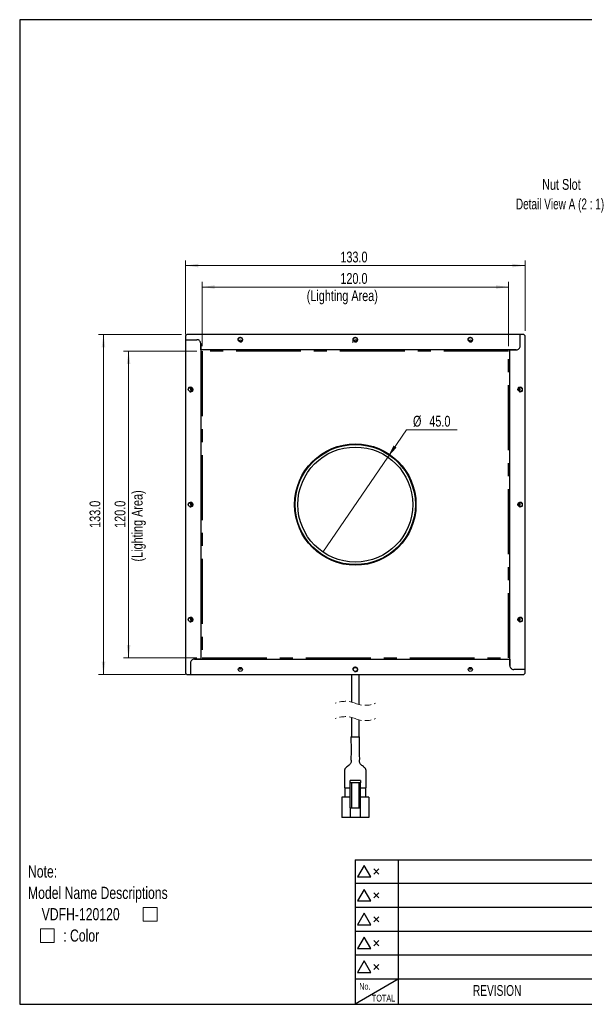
# Model space of a CAD drawing. Header units: millimetres. Extents: x 6 to 294, y 6 to 202.
# Tile 1 of 5: x 6 to 116, y 6 to 199. Entities that reach past the tile are written whole.
import ezdxf

# ---------------------------------------------------------------- set-up
doc = ezdxf.new("R2010")
doc.units = ezdxf.units.MM
doc.linetypes.add('CENTERX2', pattern=[20.32, 12.7, -2.54, 2.54, -2.54])
doc.linetypes.add('HIDDEN', pattern=[1.905, 1.27, -0.635])
doc.styles.add('SLDTEXTSTYLE0', font='TXT', dxfattribs={"width": 0.75})
doc.styles.add('SLDTEXTSTYLE2', font='TXT', dxfattribs={"width": 0.7})
doc.styles.add('SLDTEXTSTYLE7', font='TXT', dxfattribs={"width": 0.690476})
doc.dimstyles.new('SLDDIMSTYLE0', dxfattribs={"dimtxt": 2.116667, "dimasz": 2.5, "dimexe": 0, "dimexo": 0.0625, "dimgap": 0.529167, "dimtad": 1, "dimdec": 1, "dimlfac": 2, "dimrnd": 1e-09, "dimzin": 4, "dimdsep": 46, "dimtxsty": 'SLDTEXTSTYLE0', "dimsah": 1, "dimcen": 0.09, "dimadec": 0, "dimazin": 1, "dimtfac": 1, "dimtdec": 1, "dimtofl": 0, "dimtmove": 0, "dimatfit": 3, "dimfxl": 1, "dimfrac": 2, "dimtolj": 1, "dimtzin": 12, "dimarcsym": 0})
doc.dimstyles.new('SLDDIMSTYLE1', dxfattribs={"dimtxt": 2.116667, "dimasz": 2.5, "dimexe": 0, "dimexo": 0.0625, "dimgap": 0.529167, "dimtad": 0, "dimtih": 1, "dimtoh": 1, "dimdec": 1, "dimlfac": 2, "dimrnd": 1e-09, "dimzin": 4, "dimdsep": 46, "dimtxsty": 'SLDTEXTSTYLE0', "dimblk1": 'NONE', "dimsah": 1, "dimcen": 0, "dimadec": 0, "dimazin": 1, "dimtfac": 1, "dimtdec": 1, "dimtmove": 0, "dimatfit": 3, "dimldrblk": 'NONE', "dimfxl": 1, "dimfrac": 2, "dimtolj": 1, "dimtzin": 12, "dimarcsym": 0})

# ---------------------------------------------------------------- blocks, each defined once
blk = doc.blocks.new('SW_SYMBOL_AWLD_SQR')
at = {"color": 0, "linetype": 'Continuous', "lineweight": 0}
for p, q in [((1600, 1600), (0, 1600)), ((0, 1600), (0, 0)), ((1600, 0), (1600, 1600)), ((0, 0), (1600, 0))]:
    blk.add_line(p, q, dxfattribs=at)
blk = doc.blocks.new('SW_NOTE_1')
at = {"color": 0, "linetype": 'Continuous', "lineweight": 0, "xscale": 0.0016898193, "yscale": 0.0016898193, "zscale": 0.0016898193}
for p in [(22.55, -7.85), (2.44, -12.03)]:
    blk.add_blockref('SW_SYMBOL_AWLD_SQR', p, dxfattribs=at)
at = {"color": 0, "linetype": 'Continuous', "lineweight": 0, "attachment_point": 1, "style": 'SLDTEXTSTYLE0'}
for s, insert, char_height in [('Note:', (0, 3.07), 2.381), ('Model Name Descriptions', (0, -1.11), 2.3813), ('VDFH-120120', (2.68, -5.28), 2.3813), (': Color', (6.9, -9.46), 2.381)]:
    blk.add_mtext(s, dxfattribs=dict(at, insert=insert, char_height=char_height))
blk = doc.blocks.new('_D')
at = {"color": 7, "linetype": 'Continuous', "lineweight": 18}
for p, q in [((41.58, 135.2), (41.58, 147.75)), ((101.58, 146.75), (41.58, 146.75)), ((101.58, 135.2), (101.58, 147.75))]:
    blk.add_line(p, q, dxfattribs=at)
for points in [[(41.58, 146.75), (44.08, 146.4), (44.08, 147.1)], [(101.58, 146.75), (99.08, 147.1), (99.08, 146.4)]]:
    blk.add_solid(points, dxfattribs=at)
at = {"color": 7, "linetype": 'Continuous', "lineweight": 18, "attachment_point": 1, "style": 'SLDTEXTSTYLE0'}
for s, insert, char_height in [('120.0', (68.65, 149.48), 2.117), ('(Lighting Area)', (62.07, 146.12), 2.1167)]:
    blk.add_mtext(s, dxfattribs=dict(at, insert=insert, char_height=char_height))
blk = doc.blocks.new('_D_1')
at = {"color": 7, "linetype": 'Continuous', "lineweight": 18}
for p, q in [((40.58, 134.2), (26.21, 134.2)), ((27.21, 134.2), (27.21, 74.2)), ((40.58, 74.2), (26.21, 74.2))]:
    blk.add_line(p, q, dxfattribs=at)
for points in [[(27.21, 134.2), (26.86, 131.7), (27.56, 131.7)], [(27.21, 74.2), (27.56, 76.7), (26.86, 76.7)]]:
    blk.add_solid(points, dxfattribs=at)
at = {"color": 7, "linetype": 'Continuous', "lineweight": 18, "attachment_point": 1, "rotation": 90, "style": 'SLDTEXTSTYLE0'}
for s, insert, char_height in [('(Lighting Area)', (27.84, 93.06), 2.1167), ('120.0', (24.48, 99.64), 2.117)]:
    blk.add_mtext(s, dxfattribs=dict(at, insert=insert, char_height=char_height))
blk = doc.blocks.new('_D_2')
at = {"color": 7, "linetype": 'Continuous', "lineweight": 18}
for p, q in [((38.33, 137.45), (38.33, 151.95)), ((38.33, 150.95), (104.83, 150.95)), ((104.83, 138.2), (104.83, 151.95))]:
    blk.add_line(p, q, dxfattribs=at)
for points in [[(38.33, 150.95), (40.83, 150.6), (40.83, 151.3)], [(104.83, 150.95), (102.33, 151.3), (102.33, 150.6)]]:
    blk.add_solid(points, dxfattribs=at)
at = {"color": 7, "linetype": 'Continuous', "lineweight": 18, "insert": (68.65, 153.68), "char_height": 2.117, "attachment_point": 1, "style": 'SLDTEXTSTYLE0'}
blk.add_mtext('133.0', dxfattribs=at)
blk = doc.blocks.new('_D_3')
at = {"color": 7, "linetype": 'Continuous', "lineweight": 18}
for p, q in [((37.58, 137.45), (21.3, 137.45)), ((22.3, 137.45), (22.3, 70.95)), ((38.33, 70.95), (21.3, 70.95))]:
    blk.add_line(p, q, dxfattribs=at)
for points in [[(22.3, 137.45), (21.95, 134.95), (22.65, 134.95)], [(22.3, 70.95), (22.65, 73.45), (21.95, 73.45)]]:
    blk.add_solid(points, dxfattribs=at)
at = {"color": 7, "linetype": 'Continuous', "lineweight": 18, "insert": (19.57, 99.64), "char_height": 2.117, "attachment_point": 1, "rotation": 90, "style": 'SLDTEXTSTYLE0'}
blk.add_mtext('133.0', dxfattribs=at)
blk = doc.blocks.new('_D_4')
at = {"color": 7, "linetype": 'Continuous', "lineweight": 18}
for p, q in [((77.94, 113.48), (81.61, 118.83)), ((81.61, 118.83), (91.53, 118.83)), ((65.22, 94.92), (77.94, 113.48))]:
    blk.add_line(p, q, dxfattribs=at)
blk.add_solid([(77.94, 113.48), (79.64, 115.34), (79.06, 115.74)], dxfattribs=at)
at = {"color": 7, "linetype": 'Continuous', "lineweight": 18, "char_height": 2.117, "attachment_point": 1, "style": 'SLDTEXTSTYLE0'}
for s, insert in [('%%c', (82.86, 121.56)), ('45.0', (86.06, 121.56))]:
    blk.add_mtext(s, dxfattribs=dict(at, insert=insert))
blk = doc.blocks.new('_NONE')
blk = doc.blocks.new('SW_NOTE_4')
at = {"color": 0, "linetype": 'Continuous', "lineweight": 0, "attachment_point": 2}
for s, insert, char_height, style in [('Nut Slot', (5.13, 2.73), 2.117, 'SLDTEXTSTYLE0'), ('Detail View A (2 : 1)', (4.86, -1.09), 2.1167, 'SLDTEXTSTYLE7')]:
    blk.add_mtext(s, dxfattribs=dict(at, insert=insert, char_height=char_height, style=style))

msp = doc.modelspace()

# ---------------------------------------------------------------- linework, layer by layer
at = {"color": 7, "linetype": 'Continuous', "lineweight": 25}
for p, q in [((5.901, 199.039), (5.901, 6.453)), ((291.144, 199.039), (5.901, 199.039)), ((38.578, 137.45), (38.328, 137.2)), ((38.328, 137.2), (38.328, 136.45)), ((103.828, 137.45), (38.578, 137.45)), ((103.828, 135.2), (103.828, 137.45)), ((104.578, 137.45), (103.828, 137.45)), ((104.828, 137.2), (104.578, 137.45)), ((104.828, 71.95), (104.828, 137.2)), ((38.328, 136.45), (40.578, 136.45)), ((38.328, 136.45), (38.328, 71.2)), ((41.328, 135.7), (41.328, 73.95)), ((41.328, 134.45), (41.328, 135.7)), ((103.078, 134.45), (41.328, 134.45)), ((101.828, 72.7), (101.828, 134.45)), ((101.828, 134.45), (103.078, 134.45)), ((39.328, 73.2), (39.328, 70.95)), ((41.328, 73.95), (40.078, 73.95)), ((40.078, 73.95), (101.828, 73.95)), ((101.828, 73.95), (101.828, 72.7)), ((104.828, 71.95), (102.578, 71.95)), ((104.828, 71.2), (104.828, 71.95)), ((38.328, 71.2), (38.578, 70.95)), ((38.578, 70.95), (39.328, 70.95)), ((39.328, 70.95), (104.578, 70.95)), ((70.828, 70.95), (70.828, 65.571)), ((72.328, 65.078), (72.328, 70.95)), ((104.578, 70.95), (104.828, 71.2)), ((70.828, 62.571), (70.828, 58.776)), ((72.328, 58.776), (72.328, 62.078)), ((70.728, 58.776), (72.428, 58.776)), ((72.578, 50.201), (70.578, 50.201)), ((70.578, 49.801), (70.578, 50.201)), ((72.578, 50.201), (72.578, 49.801)), ((69.478, 48.776), (69.728, 48.776)), ((69.578, 47.001), (69.578, 48.776)), ((69.728, 48.776), (70.578, 48.776)), ((72.578, 49.801), (70.578, 49.801)), ((70.578, 44.851), (70.578, 49.801)), ((70.828, 49.801), (70.828, 44.851)), ((72.328, 44.851), (72.328, 49.801)), ((72.578, 44.851), (72.578, 49.801)), ((72.578, 48.776), (73.428, 48.776)), ((73.428, 48.776), (73.678, 48.776)), ((73.578, 48.776), (73.578, 47.001)), ((70.578, 47.001), (68.953, 47.001)), ((68.953, 47.001), (68.953, 43.001)), ((74.203, 47.001), (72.578, 47.001)), ((74.203, 47.001), (74.203, 43.001)), ((70.578, 44.851), (70.828, 44.851)), ((70.578, 44.851), (70.578, 43.001)), ((70.828, 44.851), (72.328, 44.851)), ((72.328, 44.851), (72.578, 44.851)), ((72.578, 43.001), (72.578, 44.851)), ((70.578, 43.001), (68.953, 43.001)), ((72.578, 43.001), (70.578, 43.001)), ((74.203, 43.001), (72.578, 43.001)), ((71.558, 34.72), (71.558, 6.453)), ((71.558, 34.72), (139.144, 34.72)), ((79.944, 34.72), (79.944, 6.453)), ((73.31, 33.604), (72.016, 31.364)), ((74.603, 31.364), (73.31, 33.604)), ((75.185, 31.93), (76.185, 32.93)), ((75.185, 32.93), (76.185, 31.93)), ((72.016, 31.364), (74.603, 31.364)), ((79.944, 30.053), (71.558, 30.053)), ((73.31, 28.934), (72.016, 26.694)), ((74.603, 26.694), (73.31, 28.934)), ((91.144, 30.053), (79.944, 30.053)), ((102.344, 30.053), (91.144, 30.053)), ((139.144, 30.053), (102.344, 30.053)), ((75.185, 27.26), (76.185, 28.26)), ((75.185, 28.26), (76.185, 27.26)), ((79.944, 25.386), (71.558, 25.386)), ((72.016, 26.694), (74.603, 26.694)), ((91.144, 25.386), (79.944, 25.386)), ((102.344, 25.386), (91.144, 25.386)), ((139.144, 25.386), (102.344, 25.386)), ((73.31, 24.264), (72.016, 22.024)), ((74.603, 22.024), (73.31, 24.264)), ((75.185, 22.59), (76.185, 23.59)), ((75.185, 23.59), (76.185, 22.59)), ((72.016, 22.024), (74.603, 22.024)), ((79.944, 20.72), (71.558, 20.72)), ((73.31, 19.594), (72.016, 17.354)), ((74.603, 17.354), (73.31, 19.594)), ((91.144, 20.72), (79.944, 20.72)), ((102.344, 20.72), (91.144, 20.72)), ((139.144, 20.72), (102.344, 20.72)), ((72.016, 17.354), (74.603, 17.354)), ((75.185, 17.92), (76.185, 18.92)), ((75.185, 18.92), (76.185, 17.92)), ((79.944, 16.053), (71.558, 16.053)), ((91.144, 16.053), (79.944, 16.053)), ((102.344, 16.053), (91.144, 16.053)), ((139.144, 16.053), (102.344, 16.053)), ((73.31, 14.924), (72.016, 12.684)), ((74.603, 12.684), (73.31, 14.924)), ((75.185, 13.25), (76.185, 14.25)), ((75.185, 14.25), (76.185, 13.25)), ((72.016, 12.684), (74.603, 12.684)), ((79.944, 11.386), (71.558, 11.386)), ((79.944, 11.386), (71.558, 6.453)), ((91.144, 11.386), (79.944, 11.386)), ((102.344, 11.386), (91.144, 11.386)), ((139.144, 11.386), (102.344, 11.386)), ((5.901, 6.453), (291.144, 6.453))]:
    msp.add_line(p, q, dxfattribs=at)
at = {"color": 7, "linetype": 'Continuous', "lineweight": 0}
for p, q in [((71.945, 136.29), (71.932, 136.304)), ((39.488, 127.067), (39.475, 127.054)), ((103.668, 126.334), (103.682, 126.347)), ((39.488, 104.567), (39.475, 104.554)), ((103.668, 103.834), (103.682, 103.847)), ((39.488, 82.067), (39.475, 82.054)), ((103.668, 81.334), (103.682, 81.347))]:
    msp.add_line(p, q, dxfattribs=at)
at = {"color": 7, "linetype": 'CENTERX2'}
for p, q in [((41.578, 134.2), (41.578, 74.2)), ((101.578, 134.2), (41.578, 134.2)), ((101.578, 74.2), (101.578, 134.2)), ((41.578, 74.2), (101.578, 74.2))]:
    msp.add_line(p, q, dxfattribs=at)
at = {"color": 7, "linetype": 'Continuous', "lineweight": 25}
for centre, radius in [((49.078, 136.45), 0.4), ((71.578, 136.45), 0.4), ((94.078, 136.45), 0.4), ((39.328, 126.7), 0.4), ((103.828, 126.7), 0.4), ((71.578, 104.2), 11.875), ((71.578, 104.2), 11.75), ((71.578, 104.2), 11.25), ((39.328, 104.2), 0.4), ((103.828, 104.2), 0.4), ((39.328, 81.7), 0.4), ((103.828, 81.7), 0.4), ((49.078, 71.95), 0.4), ((71.578, 71.95), 0.4), ((94.078, 71.95), 0.4)]:
    msp.add_circle(centre, radius, dxfattribs=at)
at = {"color": 7, "linetype": 'Continuous', "lineweight": 0}
for centre, start, end in [((49.078, 136.45), 254.99954, 194.99989), ((71.578, 136.45), 254.99276, 194.99829), ((94.078, 136.45), 254.99783, 194.99949), ((71.578, 135.95), 45.00098, 195.00173), ((39.328, 126.7), 254.99849, 194.99974), ((103.828, 126.7), 254.99897, 194.99986), ((39.828, 126.7), 135.0059, 194.99817), ((103.328, 126.7), 314.99712, 47.15618), ((39.328, 104.2), 254.99853, 194.9997), ((39.828, 104.2), 135.00574, 194.99833), ((103.828, 104.2), 254.99902, 194.99982), ((103.328, 104.2), 314.99693, 47.15638), ((39.328, 81.7), 254.99853, 194.99966), ((39.828, 81.7), 135.00579, 194.99834), ((103.828, 81.7), 254.99902, 194.99977), ((103.328, 81.7), 314.99693, 47.15638), ((71.578, 71.95), 254.99273, 194.99832)]:
    msp.add_arc(centre, 0.5, start, end, dxfattribs=at)
at = {"color": 7, "linetype": 'Continuous', "lineweight": 25}
for centre, radius, start, end in [((40.578, 135.7), 0.75, 359.99998, 90.00016), ((49.078, 135.95), 0.4, 89.9994, 141.3183), ((49.078, 135.95), 0.4, 38.68106, 90.00151), ((71.578, 135.95), 0.4, 89.99928, 141.31818), ((71.578, 135.95), 0.4, 38.68273, 89.99982), ((94.078, 135.95), 0.4, 89.99913, 141.3183), ((94.078, 135.95), 0.4, 38.68106, 90.00124), ((103.078, 135.2), 0.75, 269.99998, 0.0003), ((39.828, 126.7), 0.4, 128.67912, 180.00291), ((39.828, 126.7), 0.4, 179.99868, 231.31875), ((103.328, 126.7), 0.4, 359.99921, 51.31875), ((103.328, 126.7), 0.4, 308.67912, 0.00345), ((39.828, 104.2), 0.4, 128.68106, 180.00124), ((39.828, 104.2), 0.4, 179.99913, 231.3183), ((103.328, 104.2), 0.4, 359.9994, 51.3183), ((103.328, 104.2), 0.4, 308.68106, 0.00151), ((39.828, 81.7), 0.4, 128.68106, 180.0015), ((39.828, 81.7), 0.4, 179.99941, 231.31828), ((103.328, 81.7), 0.4, 359.99913, 51.3183), ((103.328, 81.7), 0.4, 308.68106, 0.00125), ((40.078, 73.2), 0.75, 89.99998, 180.00016), ((49.078, 72.45), 0.4, 218.68106, 270.00124), ((49.078, 72.45), 0.4, 269.99913, 321.3183), ((94.078, 72.45), 0.4, 218.68106, 270.00151), ((94.078, 72.45), 0.4, 269.9994, 321.3183), ((102.578, 72.7), 0.75, 179.99998, 270.00016)]:
    msp.add_arc(centre, radius, start, end, dxfattribs=at)
at = {"color": 7, "linetype": 'HIDDEN', "lineweight": 18}
for centre, start, end in [((69.616, 60.615), 67.38014, 112.61986), ((73.541, 70.035), 247.38014, 292.61986), ((69.616, 57.615), 67.38014, 112.61986), ((73.541, 67.035), 247.38014, 292.61986)]:
    msp.add_arc(centre, 5.103, start, end, dxfattribs=at)
at = {"color": 7, "linetype": 'Continuous', "lineweight": 25}
for points, knots in [([(70.728, 58.776), (70.73, 58.273), (70.734, 57.374), (70.743, 56.19), (70.738, 55.351), (70.729, 54.768), (70.717, 54.357), (70.752, 53.997), (70.73, 53.697), (70.577, 53.433), (70.339, 53.213), (70.014, 52.981), (69.747, 52.763), (69.59, 52.556), (69.523, 52.424), (69.488, 52.32), (69.472, 52.248), (69.465, 52.206), (69.461, 52.18), (69.458, 52.159), (69.456, 52.134), (69.453, 52.104), (69.451, 52.07), (69.449, 52.016), (69.449, 51.902), (69.459, 51.749), (69.475, 51.583), (69.483, 51.443), (69.48, 51.355), (69.479, 51.309)], [0, 0, 0, 0, 0.1895276, 0.3383518, 0.4459406, 0.5056771, 0.557981, 0.6003341, 0.6423171, 0.668032, 0.7133161, 0.7629653, 0.8189092, 0.8418577, 0.8604345, 0.8742662, 0.8830812, 0.8882034, 0.8903426, 0.8930048, 0.8961962, 0.8999228, 0.904186, 0.9089826, 0.9201224, 0.9473733, 0.9666148, 0.9828414, 1, 1, 1, 1]), ([(73.678, 48.776), (73.678, 49.037), (73.678, 49.49), (73.679, 50.068), (73.678, 50.422), (73.678, 50.604), (73.678, 50.688), (73.678, 50.767), (73.678, 50.919), (73.678, 51.072), (73.679, 51.204), (73.678, 51.252), (73.678, 51.289), (73.677, 51.328), (73.676, 51.385), (73.675, 51.438), (73.676, 51.501), (73.68, 51.557), (73.686, 51.617), (73.691, 51.671), (73.695, 51.719), (73.699, 51.771), (73.704, 51.839), (73.708, 51.922), (73.708, 52.017), (73.703, 52.125), (73.69, 52.233), (73.663, 52.34), (73.633, 52.422), (73.596, 52.497), (73.549, 52.576), (73.483, 52.665), (73.355, 52.805), (73.147, 52.976), (72.882, 53.167), (72.648, 53.364), (72.478, 53.583), (72.406, 53.834), (72.418, 54.116), (72.44, 54.478), (72.421, 54.984), (72.416, 55.664), (72.415, 56.533), (72.424, 57.592), (72.427, 58.361), (72.428, 58.776)], [0, 0, 0, 0, 0.0744672, 0.1295685, 0.1650407, 0.1755286, 0.1817225, 0.1887899, 0.1981553, 0.2250845, 0.2326584, 0.2358973, 0.2387326, 0.2433117, 0.2468275, 0.255247, 0.2582802, 0.2648877, 0.2712734, 0.275459, 0.2802879, 0.2852572, 0.2902197, 0.2999074, 0.3090131, 0.3172665, 0.3307216, 0.3401498, 0.3486669, 0.3554838, 0.364136, 0.3746679, 0.3871738, 0.4183609, 0.4513085, 0.4804268, 0.5056502, 0.5292229, 0.553279, 0.5860205, 0.6329071, 0.6975268, 0.7803193, 0.8812803, 1, 1, 1, 1]), ([(69.481, 51.4), (69.48, 51.379), (69.479, 51.333), (69.477, 51.224), (69.478, 51.082), (69.478, 50.907), (69.478, 50.765), (69.478, 50.642), (69.478, 50.495), (69.478, 50.25), (69.478, 49.873), (69.478, 49.367), (69.478, 48.987), (69.478, 48.776)], [0, 0, 0, 0, 0.0243348, 0.0527017, 0.124904, 0.1861942, 0.2528935, 0.2866379, 0.3269613, 0.4218965, 0.5657245, 0.7588261, 1, 1, 1, 1])]:
    msp.add_open_spline(points, degree=3, knots=knots, dxfattribs=at)

# ---------------------------------------------------------------- block references
at = {"color": 7, "linetype": 'Continuous', "lineweight": 0}
for name, p in [('SW_NOTE_4', (106.775, 165.151)), ('SW_NOTE_1', (7.523, 30.55))]:
    msp.add_blockref(name, p, dxfattribs=at)

# ---------------------------------------------------------------- texts
at = {"color": 7, "linetype": 'Continuous', "lineweight": 0, "attachment_point": 2, "style": 'SLDTEXTSTYLE2'}
for s, insert, char_height in [('No.', (73.45, 10.613), 1.3229), ('REVISION', (99.333, 10.219), 2.1167), ('TOTAL', (77.105, 8.32), 1.3229)]:
    msp.add_mtext(s, dxfattribs=dict(at, insert=insert, char_height=char_height))

# ---------------------------------------------------------------- dimensions: what is measured, and where the dimension line sits
at = {"color": 7, "linetype": 'Continuous', "lineweight": 18}
for base, p1, p2, picture, middle in [((104.828, 150.951), (38.328, 136.45), (104.828, 137.2), '_D_2', (72.171, 150.951)), ((41.578, 143.391), (101.578, 134.2), (41.578, 134.2), '_D', (72.171, 143.391))]:
    dim = msp.add_linear_dim(base=base, p1=p1, p2=p2, dimstyle='SLDDIMSTYLE0', dxfattribs=at)
    dim.commit()
    dim.dimension.update_dxf_attribs({"geometry": picture, "text_midpoint": middle, "dimtype": 160})
for base, p1, p2, picture, middle in [((22.296, 70.95), (38.578, 137.45), (39.328, 70.95), '_D_3', (22.296, 103.155)), ((30.568, 74.2), (41.578, 134.2), (41.578, 74.2), '_D_1', (30.568, 103.155))]:
    dim = msp.add_linear_dim(base=base, p1=p1, p2=p2, angle=90, dimstyle='SLDDIMSTYLE0', dxfattribs=at)
    dim.commit()
    dim.dimension.update_dxf_attribs({"geometry": picture, "text_midpoint": middle, "dimtype": 160})
dim = msp.add_diameter_dim_2p(p1=(65.217, 94.922), p2=(77.94, 113.479), dimstyle='SLDDIMSTYLE1', dxfattribs=at)
dim.commit()
dim.dimension.update_dxf_attribs({"geometry": '_D_4', "text_midpoint": (87.194, 120.556), "dimtype": 163})

doc.saveas('drawing.dxf')
